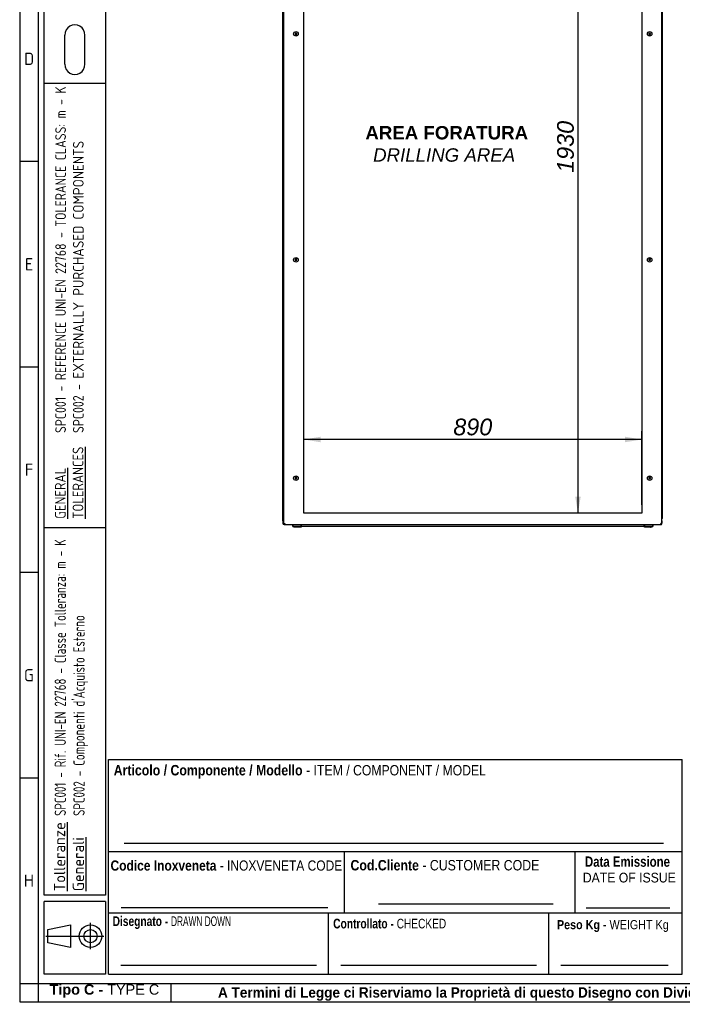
# Model space of a CAD drawing. Extents: x -15 to 412, y 11 to 308.
# Tile 1 of 10: x 6 to 115, y 11 to 173. Entities that reach past the tile are written whole.
import ezdxf
from ezdxf.lldxf.tags import DXFTag

# ---------------------------------------------------------------- set-up
doc = ezdxf.new("R2010")
doc.units = 0
doc.layers.get('0').update_dxf_attribs({"linetype": 'CONTINUOUS'})
for name, color, linetype in [('_TRANSLATION', 7, 'CONTINUOUS'), ('AE00100_03', 7, 'CONTINUOUS'), ('AE00219_03', 7, 'CONTINUOUS'), ('AE00715_01', 7, 'CONTINUOUS'), ('DEFAULT', 7, 'CONTINUOUS'), ('DV6__TRANSLATION', 7, 'CONTINUOUS'), ('F0000000_27', 7, 'CONTINUOUS'), ('F0000000_28', 7, 'CONTINUOUS'), ('M0000000_06', 7, 'CONTINUOUS'), ('M0000000_14', 7, 'CONTINUOUS'), ('M0000000_44', 7, 'CONTINUOUS'), ('M0000000_53', 7, 'CONTINUOUS'), ('M0000000_61', 7, 'CONTINUOUS'), ('SBAVATURE', 7, 'CONTINUOUS')]:
    doc.layers.add(name, color=color, linetype=linetype)
doc.styles.add('SEACAD_ARIAL', font='arial.ttf')
doc.styles.add('SEACAD_ARIAL_NARROW', font='ARIALN.TTF', dxfattribs={"width": 0.8})
doc.styles.add('SEACAD_ARIALB', font='arialbd.ttf', dxfattribs={"width": 0.9})
doc.styles.add('SEACAD_ARIALI', font='ariali.ttf')
doc.styles.add('SEACAD_SOLID_EDGE_ANSI', font='seans.ttf', dxfattribs={"width": 0.9})
doc.styles.add('SEACAD_SOLID_EDGE_ANSIB', font='seansbd.ttf', dxfattribs={"width": 0.9})
tags = doc.linetypes.add('CENTER2', pattern=[28.575, 19.05, -3.175, 3.175, -3.175]).pattern_tags.tags
tags[10:11] = [DXFTag(74, 4), DXFTag(75, 0), DXFTag(340, '0'), DXFTag(46, 0.0), DXFTag(50, 0.0), DXFTag(44, 0.0), DXFTag(45, 0.0)]
tags[8:9] = [DXFTag(74, 4), DXFTag(75, 0), DXFTag(340, '0'), DXFTag(46, 0.0), DXFTag(50, 0.0), DXFTag(44, 0.0), DXFTag(45, 0.0)]
tags[6:7] = [DXFTag(74, 4), DXFTag(75, 0), DXFTag(340, '0'), DXFTag(46, 0.0), DXFTag(50, 0.0), DXFTag(44, 0.0), DXFTag(45, 0.0)]
tags[4:5] = [DXFTag(74, 4), DXFTag(75, 0), DXFTag(340, '0'), DXFTag(46, 0.0), DXFTag(50, 0.0), DXFTag(44, 0.0), DXFTag(45, 0.0)]
doc.dimstyles.new('ISO', dxfattribs={"dimtxt": 2.75, "dimasz": 2.75, "dimexe": 1.375, "dimexo": 1.375, "dimgap": 0.6875, "dimtad": 1, "dimdec": 1, "dimlfac": 16, "dimtxsty": 'SEACAD_ARIAL', "dimblk1": '_SE_FILLED', "dimblk2": '_SE_FILLED', "dimsah": 1, "dimcen": 1.375, "dimazin": 3, "dimtfac": 0.7, "dimtdec": 3, "dimtmove": 0, "dimatfit": 3})

# ---------------------------------------------------------------- blocks, each defined once
blk = doc.blocks.new('SE5')
at = {"layer": 'AE00100_03', "color": 7, "linetype": 'CONTINUOUS'}
for p, q in [((55.06, 213.97), (55.4, 213.97)), ((56.56, 213.97), (56.9, 213.97)), ((104.81, 213.97), (105.15, 213.97)), ((106.31, 213.97), (106.65, 213.97))]:
    blk.add_line(p, q, dxfattribs=at)
for centre, radius, start, end in [((55.06, 213.89), 0.0813, 90, 180), ((55.4, 213.89), 0.0812, 0, 90), ((56.56, 213.89), 0.0813, 90, 180), ((56.9, 213.89), 0.0812, 0, 90), ((104.81, 213.89), 0.0813, 90, 180), ((105.15, 213.89), 0.0813, 0, 90), ((106.31, 213.89), 0.0813, 90, 180), ((106.65, 213.89), 0.0813, 0, 90)]:
    blk.add_arc(centre, radius, start, end, dxfattribs=at)
at = {"layer": 'AE00219_03', "color": 7, "linetype": 'CONTINUOUS'}
for p, q in [((51.73, 206.38), (51.61, 206.31)), ((51.61, 206.31), (51.61, 206.16)), ((51.61, 206.16), (51.73, 206.09)), ((51.86, 206.31), (51.73, 206.38)), ((51.73, 206.09), (51.86, 206.16)), ((51.86, 206.16), (51.86, 206.31)), ((109.98, 206.38), (109.86, 206.31)), ((109.86, 206.31), (109.86, 206.16)), ((109.86, 206.16), (109.98, 206.09)), ((110.11, 206.31), (109.98, 206.38)), ((109.98, 206.09), (110.11, 206.16)), ((110.11, 206.16), (110.11, 206.31)), ((51.73, 170.44), (51.61, 170.37)), ((51.61, 170.37), (51.61, 170.23)), ((51.61, 170.23), (51.73, 170.15)), ((51.86, 170.37), (51.73, 170.44)), ((51.73, 170.15), (51.86, 170.23)), ((51.86, 170.23), (51.86, 170.37)), ((109.98, 170.44), (109.86, 170.37)), ((109.86, 170.37), (109.86, 170.23)), ((109.86, 170.23), (109.98, 170.15)), ((110.11, 170.37), (109.98, 170.44)), ((109.98, 170.15), (110.11, 170.23)), ((110.11, 170.23), (110.11, 170.37)), ((51.73, 133.26), (51.61, 133.18)), ((51.61, 133.18), (51.61, 133.04)), ((51.61, 133.04), (51.73, 132.97)), ((51.86, 133.18), (51.73, 133.26)), ((51.73, 132.97), (51.86, 133.04)), ((51.86, 133.04), (51.86, 133.18)), ((109.98, 133.26), (109.86, 133.18)), ((109.86, 133.18), (109.86, 133.04)), ((109.86, 133.04), (109.98, 132.97)), ((110.11, 133.18), (109.98, 133.26)), ((109.98, 132.97), (110.11, 133.04)), ((110.11, 133.04), (110.11, 133.18)), ((51.73, 97.32), (51.61, 97.25)), ((51.86, 97.25), (51.73, 97.32)), ((109.98, 97.32), (109.86, 97.25)), ((110.11, 97.25), (109.98, 97.32)), ((51.61, 97.25), (51.61, 97.1)), ((51.61, 97.1), (51.73, 97.03)), ((51.73, 97.03), (51.86, 97.1)), ((51.86, 97.1), (51.86, 97.25)), ((109.86, 97.25), (109.86, 97.1)), ((109.86, 97.1), (109.98, 97.03)), ((109.98, 97.03), (110.11, 97.1)), ((110.11, 97.1), (110.11, 97.25))]:
    blk.add_line(p, q, dxfattribs=at)
for centre in [(51.73, 206.24), (109.98, 206.24), (51.73, 170.3), (109.98, 170.3), (51.73, 133.11), (109.98, 133.11), (51.73, 97.17), (109.98, 97.17)]:
    blk.add_circle(centre, 0.375, dxfattribs=at)
at = {"layer": 'AE00715_01', "color": 7, "linetype": 'CONTINUOUS'}
for p, q in [((51.14, 214.86), (51.14, 214.42)), ((51.21, 214.42), (51.14, 214.42)), ((51.33, 215.05), (52.28, 215.05)), ((52.45, 214.42), (51.7, 214.42)), ((53.01, 214.42), (53.01, 214.86)), ((108.7, 214.86), (108.7, 214.42)), ((109.26, 214.42), (110.01, 214.42)), ((109.43, 215.05), (110.39, 215.05)), ((110.49, 214.42), (110.58, 214.42)), ((110.58, 214.42), (110.58, 214.86))]:
    blk.add_line(p, q, dxfattribs=at)
for centre, radius, start, end in [((51.33, 214.86), 0.187, 90, 180), ((52.83, 214.86), 0.188, 0, 11.2405), ((108.89, 214.86), 0.187, 168.1213, 180), ((110.39, 214.86), 0.188, 0, 90)]:
    blk.add_arc(centre, radius, start, end, dxfattribs=at)
for points, knots in [([(52.08, 217.77), (52.02, 217.77), (51.91, 217.76), (51.72, 217.71), (51.52, 217.62), (51.34, 217.49), (51.18, 217.32), (51.03, 217.11), (50.92, 216.88), (50.84, 216.63), (50.78, 216.36), (50.77, 216.08), (50.78, 215.8), (50.84, 215.53), (50.92, 215.27), (51.03, 215.06), (51.11, 214.94), (51.14, 214.89)], [0, 0, 0, 0, 0.0405701, 0.1021252, 0.1637417, 0.2262182, 0.2900482, 0.3552689, 0.4215417, 0.4884078, 0.5554964, 0.6226763, 0.6899855, 0.7575032, 0.8253145, 0.8934686, 0.9376203, 0.9376203, 0.9376203, 0.9376203]), ([(52.85, 214.73), (52.9, 214.77), (52.99, 214.86), (53.12, 215.06), (53.24, 215.29), (53.32, 215.54), (53.37, 215.81), (53.38, 216.09), (53.37, 216.37), (53.31, 216.64), (53.22, 216.9), (53.1, 217.14), (52.95, 217.35), (52.77, 217.52), (52.57, 217.65), (52.36, 217.74), (52.18, 217.77), (52.1, 217.77), (52.08, 217.77)], [0, 0, 0, 0, 0.04808, 0.113357, 0.179666, 0.246548, 0.313641, 0.380824, 0.448141, 0.515669, 0.583495, 0.651663, 0.720009, 0.788042, 0.855049, 0.920394, 0.983926, 1, 1, 1, 1]), ([(109.64, 217.77), (109.59, 217.77), (109.48, 217.76), (109.28, 217.71), (109.09, 217.62), (108.9, 217.49), (108.74, 217.32), (108.6, 217.11), (108.48, 216.88), (108.4, 216.63), (108.35, 216.36), (108.33, 216.08), (108.35, 215.8), (108.4, 215.53), (108.49, 215.27), (108.61, 215.03), (108.73, 214.84), (108.82, 214.76), (108.86, 214.73)], [0, 0, 0, 0, 0.040564, 0.102109, 0.163716, 0.226183, 0.290003, 0.355214, 0.421476, 0.488332, 0.55541, 0.62258, 0.689878, 0.757386, 0.825186, 0.89333, 0.961667, 1, 1, 1, 1]), ([(110.57, 214.89), (110.61, 214.94), (110.69, 215.07), (110.8, 215.29), (110.88, 215.54), (110.93, 215.81), (110.95, 216.09), (110.93, 216.37), (110.87, 216.64), (110.79, 216.9), (110.67, 217.14), (110.51, 217.35), (110.33, 217.52), (110.13, 217.65), (109.92, 217.74), (109.75, 217.77), (109.66, 217.77), (109.64, 217.77)], [0.0621626, 0.0621626, 0.0621626, 0.0621626, 0.1135158, 0.1798126, 0.2466832, 0.3137639, 0.3809354, 0.4482397, 0.5157557, 0.5835693, 0.6517251, 0.7200589, 0.7880795, 0.8550751, 0.9204086, 0.9839288, 1, 1, 1, 1]), ([(52.08, 217.02), (52.09, 217.02), (52.13, 217.01), (52.2, 216.99), (52.3, 216.93), (52.39, 216.84), (52.48, 216.71), (52.56, 216.54), (52.61, 216.36), (52.63, 216.16), (52.63, 215.95), (52.6, 215.75), (52.54, 215.57), (52.46, 215.41), (52.37, 215.29), (52.28, 215.21), (52.18, 215.16), (52.09, 215.14), (52, 215.15), (51.9, 215.19), (51.81, 215.26), (51.71, 215.38), (51.63, 215.53), (51.57, 215.71), (51.53, 215.9), (51.52, 216.11), (51.54, 216.31), (51.58, 216.5), (51.65, 216.67), (51.73, 216.81), (51.83, 216.92), (51.92, 216.98), (52.01, 217.01), (52.05, 217.02), (52.08, 217.02)], [0, 0, 0, 0, 0.015259, 0.050074, 0.081359, 0.111354, 0.143331, 0.174944, 0.206532, 0.238214, 0.26996, 0.301655, 0.333145, 0.364363, 0.395385, 0.426481, 0.458316, 0.492448, 0.531886, 0.564597, 0.595127, 0.627708, 0.659435, 0.691018, 0.72265, 0.754375, 0.786113, 0.817717, 0.84907, 0.880166, 0.911191, 0.942535, 0.975268, 1, 1, 1, 1]), ([(109.64, 217.02), (109.65, 217.02), (109.69, 217.01), (109.77, 216.99), (109.86, 216.93), (109.96, 216.84), (110.05, 216.71), (110.12, 216.54), (110.17, 216.36), (110.19, 216.16), (110.19, 215.95), (110.16, 215.75), (110.1, 215.57), (110.03, 215.41), (109.93, 215.29), (109.84, 215.21), (109.74, 215.16), (109.65, 215.14), (109.56, 215.15), (109.47, 215.19), (109.37, 215.26), (109.27, 215.38), (109.19, 215.53), (109.13, 215.71), (109.09, 215.9), (109.08, 216.11), (109.1, 216.31), (109.14, 216.5), (109.21, 216.67), (109.3, 216.81), (109.39, 216.92), (109.49, 216.98), (109.57, 217.01), (109.62, 217.02), (109.64, 217.02)], [0, 0, 0, 0, 0.015259, 0.050074, 0.081359, 0.111354, 0.143331, 0.174944, 0.206532, 0.238214, 0.26996, 0.301655, 0.333145, 0.364363, 0.395385, 0.426481, 0.458316, 0.492448, 0.531886, 0.564597, 0.595127, 0.627708, 0.659435, 0.691018, 0.72265, 0.754375, 0.786113, 0.817717, 0.84907, 0.880166, 0.911191, 0.942535, 0.975268, 1, 1, 1, 1]), ([(52.28, 215.05), (52.29, 215.05), (52.3, 215.05), (52.31, 215.04), (52.32, 215.04), (52.34, 215.03), (52.35, 215.02), (52.36, 215.01), (52.37, 215), (52.39, 214.98), (52.4, 214.97), (52.41, 214.95), (52.42, 214.94), (52.44, 214.91), (52.46, 214.88), (52.47, 214.86)], [0, 0, 0, 0, 0.125, 0.125, 0.25, 0.25, 0.375, 0.375, 0.5, 0.5, 0.625, 0.625, 0.75, 0.75, 1, 1, 1, 1]), ([(52.86, 214.72), (52.85, 214.72), (52.84, 214.71), (52.82, 214.7), (52.81, 214.69), (52.79, 214.68), (52.78, 214.68), (52.76, 214.68), (52.75, 214.68), (52.73, 214.68), (52.72, 214.68), (52.69, 214.68), (52.68, 214.68), (52.65, 214.69), (52.64, 214.7), (52.62, 214.71), (52.6, 214.72), (52.57, 214.74), (52.55, 214.76), (52.51, 214.79), (52.5, 214.81), (52.49, 214.83), (52.48, 214.85), (52.47, 214.86)], [0.2556398, 0.2556398, 0.2556398, 0.2556398, 0.3125, 0.3125, 0.375, 0.375, 0.4375, 0.4375, 0.5, 0.5, 0.5625, 0.5625, 0.625, 0.625, 0.6875, 0.6875, 0.75, 0.75, 0.875, 0.875, 0.9375, 0.9375, 1, 1, 1, 1]), ([(109.24, 214.86), (109.23, 214.83), (109.21, 214.81), (109.17, 214.76), (109.15, 214.74), (109.11, 214.72), (109.1, 214.71), (109.07, 214.7), (109.06, 214.69), (109.04, 214.68), (109.02, 214.68), (109, 214.68), (108.99, 214.68), (108.96, 214.68), (108.95, 214.68), (108.93, 214.68), (108.92, 214.68), (108.9, 214.69), (108.89, 214.7), (108.87, 214.71), (108.86, 214.72), (108.86, 214.72)], [0, 0, 0, 0, 0.125, 0.125, 0.25, 0.25, 0.3125, 0.3125, 0.375, 0.375, 0.4375, 0.4375, 0.5, 0.5, 0.5625, 0.5625, 0.625, 0.625, 0.6875, 0.6875, 0.7464754, 0.7464754, 0.7464754, 0.7464754]), ([(109.24, 214.86), (109.26, 214.88), (109.27, 214.91), (109.29, 214.94), (109.3, 214.95), (109.32, 214.97), (109.33, 214.98), (109.34, 215), (109.35, 215.01), (109.37, 215.02), (109.37, 215.03), (109.39, 215.04), (109.4, 215.04), (109.42, 215.05), (109.42, 215.05), (109.43, 215.05)], [0, 0, 0, 0, 0.25, 0.25, 0.375, 0.375, 0.5, 0.5, 0.625, 0.625, 0.75, 0.75, 0.875, 0.875, 1, 1, 1, 1])]:
    blk.add_open_spline(points, degree=3, knots=knots, dxfattribs=at)
at = {"layer": 'DV6__TRANSLATION', "color": 7, "linetype": 'CENTER2'}
for p, q in [((53.04, 91.39), (53.04, 212.02)), ((53.04, 212.02), (108.67, 212.02)), ((108.67, 212.02), (108.67, 91.39)), ((108.67, 91.39), (53.04, 91.39))]:
    blk.add_line(p, q, dxfattribs=at)
at = {"layer": 'F0000000_27', "color": 7, "linetype": 'CONTINUOUS'}
for p, q in [((49.73, 89.69), (49.73, 213.72)), ((49.73, 213.72), (49.91, 213.72)), ((49.91, 213.89), (111.81, 213.89)), ((49.91, 213.89), (49.91, 213.89)), ((111.81, 213.89), (111.81, 213.89)), ((111.98, 213.72), (111.81, 213.72)), ((111.98, 89.69), (111.98, 213.72)), ((49.73, 89.69), (49.91, 89.69)), ((49.91, 89.52), (111.81, 89.52)), ((49.91, 89.52), (49.91, 89.52)), ((111.98, 89.69), (111.81, 89.69)), ((111.81, 89.52), (111.81, 89.52))]:
    blk.add_line(p, q, dxfattribs=at)
for centre, radius, start, end in [((49.91, 213.72), 0.175, 90, 180), ((60.78, 213.73), 10.87, 179.1297, 180.0518), ((111.81, 213.72), 0.175, 0, 90), ((102.18, 213.74), 9.63, 359.8886, 0.9299), ((49.91, 89.69), 0.175, 180, 270), ((59.54, 89.67), 9.63, 179.8886, 180.9299), ((102.18, 89.67), 9.63, 359.0701, 0.1114), ((111.81, 89.69), 0.175, 270, 0)]:
    blk.add_arc(centre, radius, start, end, dxfattribs=at)
at = {"layer": 'F0000000_28', "color": 7, "linetype": 'CONTINUOUS'}
for p, q in [((49.58, 213.27), (49.58, 213.64)), ((49.58, 213.27), (49.58, 213.27)), ((49.58, 90.14), (49.58, 213.27)), ((49.58, 213.27), (49.73, 213.27)), ((49.7, 213.27), (49.58, 213.27)), ((49.7, 213.27), (49.7, 213.64)), ((49.7, 213.64), (49.73, 213.64)), ((49.7, 213.27), (49.7, 213.27)), ((49.91, 213.89), (49.83, 213.89)), ((111.98, 213.27), (112.01, 213.27)), ((112.01, 213.27), (111.98, 213.27)), ((112.01, 213.27), (112.01, 213.64)), ((112.01, 212.89), (112.01, 213.27)), ((112.01, 213.27), (112.01, 213.27)), ((112.01, 212.49), (112.01, 212.51)), ((112.01, 212.33), (112.01, 212.37)), ((112.01, 91.03), (112.01, 91.08)), ((112.01, 90.9), (112.01, 90.92)), ((49.7, 90.14), (49.58, 90.14)), ((49.58, 90.14), (49.58, 89.77)), ((49.58, 90.14), (49.58, 90.14)), ((49.58, 90.14), (49.73, 90.14)), ((49.7, 90.14), (49.7, 90.14)), ((49.7, 90.14), (49.7, 89.77)), ((49.7, 89.77), (49.73, 89.77)), ((49.91, 89.52), (49.83, 89.52)), ((112.01, 90.14), (111.98, 90.14)), ((111.98, 90.14), (112.01, 90.14)), ((112.01, 90.14), (112.01, 90.52)), ((112.01, 90.14), (112.01, 90.14)), ((112.01, 90.14), (112.01, 89.77))]:
    blk.add_line(p, q, dxfattribs=at)
for centre, radius, start, end in [((49.83, 213.64), 0.25, 90, 180), ((49.83, 213.64), 0.125, 138.5017, 180), ((111.76, 213.64), 0.25, 0, 35.001), ((49.83, 89.77), 0.25, 180, 270), ((49.83, 89.77), 0.125, 180, 221.5332), ((111.76, 89.77), 0.25, 324.9978, 0)]:
    blk.add_arc(centre, radius, start, end, dxfattribs=at)
at = {"layer": 'M0000000_06', "color": 7, "linetype": 'CONTINUOUS'}
for p, q in [((51.15, 89.52), (51.15, 89.36)), ((51.2, 89.36), (51.2, 89.52)), ((52.61, 89.2), (51.36, 89.2)), ((51.36, 89.16), (51.61, 89.16)), ((51.61, 89.1), (51.61, 89.2)), ((52.54, 89.1), (52.54, 89.2)), ((52.54, 89.16), (52.61, 89.16)), ((52.61, 89.36), (52.61, 89.52)), ((52.61, 89.16), (52.61, 89.36)), ((52.61, 89.16), (52.67, 89.16)), ((52.67, 89.36), (52.67, 89.52)), ((52.67, 89.16), (52.67, 89.36)), ((109.04, 89.52), (109.04, 89.36)), ((109.04, 89.36), (109.04, 89.16)), ((109.11, 89.16), (109.04, 89.16)), ((109.11, 89.52), (109.11, 89.36)), ((109.11, 89.36), (109.11, 89.16)), ((110.36, 89.2), (109.11, 89.2)), ((109.11, 89.16), (109.17, 89.16)), ((109.17, 89.1), (109.17, 89.2)), ((110.11, 89.1), (110.11, 89.2)), ((110.11, 89.16), (110.36, 89.16)), ((110.51, 89.52), (110.51, 89.36)), ((110.56, 89.36), (110.56, 89.52)), ((51.73, 89.08), (51.62, 89.08)), ((52.42, 89.08), (51.73, 89.08)), ((52.53, 89.08), (52.42, 89.08)), ((109.29, 89.08), (109.19, 89.08)), ((109.98, 89.08), (109.29, 89.08)), ((110.09, 89.08), (109.98, 89.08))]:
    blk.add_line(p, q, dxfattribs=at)
for centre, radius, start, end in [((51.36, 89.36), 0.203, 180, 270), ((51.36, 89.36), 0.156, 180, 270), ((110.36, 89.36), 0.156, 270, 0), ((110.36, 89.36), 0.203, 270, 0), ((51.62, 89.1), 0.0156, 180, 270), ((52.53, 89.1), 0.0156, 270, 0), ((109.19, 89.1), 0.0156, 180, 270), ((110.09, 89.1), 0.0156, 270, 0)]:
    blk.add_arc(centre, radius, start, end, dxfattribs=at)
at = {"layer": 'M0000000_14', "color": 7, "linetype": 'CONTINUOUS'}
for p, q in [((49.61, 212.33), (49.61, 91.08)), ((49.73, 212.33), (49.61, 212.33)), ((111.98, 212.33), (112.11, 212.33)), ((112.11, 91.08), (112.11, 212.33)), ((49.73, 91.08), (49.61, 91.08)), ((111.98, 91.08), (112.11, 91.08))]:
    blk.add_line(p, q, dxfattribs=at)
at = {"layer": 'M0000000_44', "color": 7, "linetype": 'CONTINUOUS'}
for p, q in [((49.61, 212.81), (49.61, 212.56)), ((49.68, 212.56), (49.68, 212.81)), ((49.69, 212.81), (49.69, 212.57)), ((112.03, 212.56), (112.03, 212.81)), ((112.03, 212.81), (112.03, 212.57)), ((112.11, 212.81), (112.11, 212.56)), ((49.61, 90.6), (49.61, 90.85)), ((49.68, 90.85), (49.68, 90.6)), ((49.69, 90.6), (49.69, 90.84)), ((112.03, 90.85), (112.03, 90.6)), ((112.03, 90.6), (112.03, 90.84)), ((112.11, 90.6), (112.11, 90.85))]:
    blk.add_line(p, q, dxfattribs=at)
for centre, radius, start, end in [((49.69, 212.81), 0.0781, 53.1301, 180), ((49.84, 212.56), 0.231, 180, 242.6478), ((49.69, 212.81), 0.00312, 0, 180), ((49.84, 212.56), 0.156, 180, 227.1564), ((49.84, 212.57), 0.156, 180, 223.9455), ((112.03, 212.81), 0.0781, 0, 126.8699), ((111.87, 212.57), 0.156, 316.0545, 0), ((111.88, 212.56), 0.231, 297.3522, 0), ((111.88, 212.56), 0.156, 312.8436, 0), ((112.03, 212.81), 0.00313, 0, 180), ((49.84, 90.85), 0.231, 117.3522, 180), ((49.84, 90.85), 0.156, 132.8436, 180), ((49.84, 90.84), 0.156, 136.0545, 180), ((111.88, 90.85), 0.231, 0, 62.6478), ((111.88, 90.85), 0.156, 0, 47.1564), ((111.87, 90.84), 0.156, 0, 43.9455), ((49.69, 90.6), 0.0781, 180, 306.8699), ((49.69, 90.6), 0.00312, 180, 0), ((112.03, 90.6), 0.0781, 233.1301, 0), ((112.03, 90.6), 0.00313, 180, 0)]:
    blk.add_arc(centre, radius, start, end, dxfattribs=at)
at = {"layer": 'M0000000_53', "color": 7, "linetype": 'CONTINUOUS'}
blk.add_line((109.04, 89.2), (52.67, 89.2), dxfattribs=at)
at = {"layer": 'M0000000_61', "color": 7, "linetype": 'CONTINUOUS'}
for p, q in [((51.04, 213.89), (51.04, 214.25)), ((51.04, 214.25), (51.04, 214.25)), ((51.04, 214.25), (51.05, 214.25)), ((51.22, 214.42), (51.69, 214.42)), ((51.22, 214.25), (51.22, 214.42)), ((52.46, 214.42), (109.26, 214.42)), ((110.02, 214.42), (110.49, 214.42)), ((110.49, 214.42), (110.49, 214.25)), ((110.67, 214.25), (110.67, 214.26)), ((110.67, 214.25), (110.67, 213.89))]:
    blk.add_line(p, q, dxfattribs=at)
for centre, radius, start, end in [((51.22, 214.25), 0.175, 90.0029, 179.9971), ((51.21, 203.37), 10.87, 89.9482, 90.8683), ((110.49, 214.25), 0.175, 3.2641, 90), ((110.51, 204.46), 9.79, 89.0833, 90.1028)]:
    blk.add_arc(centre, radius, start, end, dxfattribs=at)
blk = doc.blocks.new('DMBLK157')
at = {"layer": '_TRANSLATION', "linetype": 'CONTINUOUS'}
for points in [[(97.72, 209.27), (98.64, 209.27), (98.18, 212.02)], [(97.72, 94.14), (98.18, 91.39), (98.64, 94.14)]]:
    blk.add_hatch(color=7, dxfattribs=at).paths.add_polyline_path(points)
at = {"layer": '_TRANSLATION', "color": 7, "linetype": 'CONTINUOUS'}
for p, q in [((107.29, 212.02), (96.8, 212.02)), ((98.18, 212.02), (98.18, 91.39)), ((107.29, 91.39), (96.8, 91.39))]:
    blk.add_line(p, q, dxfattribs=at)
at = {"layer": '_TRANSLATION', "color": 7, "linetype": 'CONTINUOUS', "style": 'SEACAD_ARIALI'}
blk.add_text('1930', height=2.75, rotation=90, dxfattribs=at).set_placement((97.49, 147.43))
blk = doc.blocks.new('_SE_FILLED')
at = {"color": 0}
blk.add_line((0, 0), (-1, 0), dxfattribs=at)
blk.add_solid([(0, 0), (-1, -0.1665), (-1, 0.1665), (0, 0)], dxfattribs=at)
blk = doc.blocks.new('DMBLK158')
at = {"layer": '_TRANSLATION', "linetype": 'CONTINUOUS'}
for points in [[(55.79, 103.99), (53.04, 103.53), (55.79, 103.08)], [(105.92, 103.99), (105.92, 103.08), (108.67, 103.53)]]:
    blk.add_hatch(color=7, dxfattribs=at).paths.add_polyline_path(points)
at = {"layer": '_TRANSLATION', "color": 7, "linetype": 'CONTINUOUS'}
for p, q in [((53.04, 92.77), (53.04, 104.91)), ((108.67, 92.77), (108.67, 104.91)), ((108.67, 103.53), (53.04, 103.53))]:
    blk.add_line(p, q, dxfattribs=at)
at = {"layer": '_TRANSLATION', "color": 7, "linetype": 'CONTINUOUS', "style": 'SEACAD_ARIALI'}
blk.add_text('890', height=2.75, dxfattribs=at).set_placement((77.65, 104.22))

msp = doc.modelspace()

# ---------------------------------------------------------------- linework, layer by layer
at = {"color": 7, "linetype": 'CONTINUOUS'}
for p, q in [((6.2345, 287.5885), (6.2345, 10.9591)), ((13.6899, 165.2989), (13.6899, 170.1069)), ((16.961, 165.2989), (16.961, 170.1069)), ((20.3688, 162.1477), (10.2728, 162.1477)), ((9.2632, 149.2738), (6.2345, 149.2738)), ((9.2632, 115.4523), (6.2345, 115.4523)), ((9.2632, 81.6323), (6.2345, 81.6323)), ((115.3627, 15.5023), (115.3627, 50.8402)), ((9.2632, 47.8094), (6.2345, 47.8094)), ((20.8732, 35.6943), (115.3627, 35.6943)), ((65.3142, 27.1127), (94.0877, 27.1127)), ((99.5125, 26.4196), (113.3229, 26.4196)), ((20.8732, 25.5983), (115.3627, 25.5983)), ((57.1127, 15.5023), (57.1127, 25.5983)), ((93.3627, 15.5023), (93.3627, 25.5983)), ((17.9067, 19.6166), (17.9067, 23.9417)), ((10.5658, 21.7792), (20.0693, 21.7792)), ((22.8924, 17.0167), (55.0999, 17.0167)), ((59.1319, 17.0167), (91.3394, 17.0167)), ((95.3723, 17.0167), (113.0498, 17.0167)), ((31.1945, 10.9545), (31.1945, 13.9833)), ((6.2345, 10.9591), (412.092, 10.9591))]:
    msp.add_line(p, q, dxfattribs=at)
msp.add_lwpolyline([(14.582, 19.9256), (10.8748, 20.6979), (10.8748, 22.8605), (14.582, 23.6328), (14.582, 19.9256)], dxfattribs=at)
for radius in [1.8536, 1.0813]:
    msp.add_circle((17.9067, 21.7792), radius, dxfattribs=at)
at = {"layer": 'DEFAULT', "color": 7, "linetype": 'CONTINUOUS'}
for p, q in [((9.2632, 287.5885), (9.2632, 10.9591)), ((10.2728, 28.5002), (10.2728, 283.0453)), ((20.3688, 283.0453), (20.3688, 28.5002)), ((20.3688, 89.0002), (10.2728, 89.0002)), ((20.8732, 15.5023), (20.8732, 50.8402)), ((20.8732, 50.8402), (115.3627, 50.8402)), ((59.7132, 25.5983), (59.7132, 35.6943)), ((97.7132, 25.5983), (97.7132, 35.6943)), ((20.3688, 28.5002), (10.2728, 28.5002)), ((20.3688, 27.5002), (10.2728, 27.5002)), ((10.2728, 15.5002), (10.2728, 27.5002)), ((20.3688, 27.5002), (20.3688, 15.5002)), ((20.3688, 15.5002), (10.2728, 15.5002)), ((20.8732, 15.5023), (115.3627, 15.5023)), ((6.2345, 13.9879), (412.092, 13.9879))]:
    msp.add_line(p, q, dxfattribs=at)
for centre, start, end in [((15.3255, 170.1555), 358.29915, 181.70085), ((15.3255, 165.2503), 178.29915, 1.70085)]:
    msp.add_arc(centre, 1.6363, start, end, dxfattribs=at)
at = {"layer": 'SBAVATURE', "color": 7, "linetype": 'CONTINUOUS'}
for p, q in [((23.4325, 37.0879), (112.2663, 37.0879)), ((22.9681, 26.4745), (56.9736, 26.4745))]:
    msp.add_line(p, q, dxfattribs=at)

# ---------------------------------------------------------------- block references
at = {"layer": '_TRANSLATION'}
msp.add_blockref('SE5', (0, 0), dxfattribs=at)

# ---------------------------------------------------------------- texts
at = {"attachment_point": 8}
for s, insert, char_height, width in [('{\\fSolid Edge ANSI|b0||i0||c0|p34;\\C7;\\H2.019192;\\W1.;D}', (7.7871, 165.1807), 2.019192, 2.524), ('{\\fSolid Edge ANSI|b0||i0||c0|p34;\\C7;\\H2.019192;\\W1.;E}', (7.7852, 131.3592), 2.019192, 2.3978), ('{\\fSolid Edge ANSI|b0||i0||c0|p34;\\C7;\\H2.019192;\\W1.;F}', (7.7833, 97.5377), 2.019192, 2.271601), ('{\\fSolid Edge ANSI|b0||i0||c0|p34;\\C7;\\H2.019192;\\W1.;G}', (7.7575, 63.7163), 2.019192, 2.5871), ('{\\fSolid Edge ANSI|b0||i0||c0|p34;\\C7;\\H2.019192;\\W1.;H}', (7.7594, 29.8948), 2.019192, 2.713299), ('{\\fArial|b1||i0||c0|p34;\\C7;\\H1.7;\\W1.;Tipo C - }{\\fArial|b0||i0||c0|p34;\\C7;\\H1.7;\\W1.;TYPE C}', (20.1864, 11.6341), 1.7, 18.158685), ('{\\fArial|b1||i0||c0|p34;\\C7;\\H1.7;\\W0.94;A Termini di Legge ci Riserviamo la Proprietà di questo Disegno con Divieto di Riprodurlo e di Renderlo Comunque Noto a Terzi Senza Nostra Autorizzazione}', (122.3664, 11.137), 1.7, 175.011409)]:
    msp.add_mtext(s, dxfattribs=dict(at, insert=insert, char_height=char_height, width=width))
at = {"attachment_point": 1, "rotation": 90}
for s, insert, char_height, width in [('{\\fSolid Edge ANSI|b0|i0|c0|p34;\\W0.84600x;\\C7;SPC001 - REFERENCE UNI-EN 22768 - TOLERANCE CLASS: m - K}\\P{\\fSolid Edge ANSI|b0|i0|c0|p34;\\W0.84600x;\\C7;SPC002 - }{\\fSolid Edge ANSI|b0|i0|c0|p34;\\W0.94000x;\\C7;EXTERNALLY PURCHASED COMPONENTS}', (12.1007, 104.6046), 1.75, 56.681326), ('{\\fSolid Edge ANSI|b1|i0|c0|p34;\\L\\C7;Tolleranze}\\P{\\fSolid Edge ANSI|b1|i0|c0|p34;\\L\\C7;Generali}', (11.8901, 29.1688), 1.85, 10.939448)]:
    msp.add_mtext(s, dxfattribs=dict(at, insert=insert, char_height=char_height, width=width))
for s, insert, char_height, width, style in [('{\\fSolid Edge ANSI|b0|i0|c0|p34;\\L\\C7;GENERAL}\\P{\\fSolid Edge ANSI|b0|i0|c0|p34;\\L\\C7;TOLERANCES}\\P', (12.0476, 90.4853), 1.75, 12.632031, 'SEACAD_SOLID_EDGE_ANSI'), ("{\\fSolid Edge ANSI|b1|i0|c0|p34;\\W0.82000x;\\C7;SPC001 - Rif. UNI-EN 22768 - Classe Tolleranza: m - K}\\P{\\fSolid Edge ANSI|b1|i0|c0|p34;\\W0.82000x;\\C7;SPC002 - Componenti d'Acquisto Esterno}", (11.9999, 41.5712), 1.85, 46.587945, 'SEACAD_SOLID_EDGE_ANSIB')]:
    msp.add_mtext(s, dxfattribs=dict(at, insert=insert, char_height=char_height, width=width, style=style))
for s, insert, char_height, width, attachment_point, style in [('{\\fArial|b1||i0||c0|p34;\\C7;\\H1.7163132;\\W0.846;Articolo / Componente / Modello}{\\fArial|b0||i0||c0|p34;\\C7;\\H1.7163132;\\W0.846; - ITEM}{\\fArial|b0||i0||c0|p34;\\C7;\\H1.7;\\W0.846; / COMPONENT / MODEL}', (21.7198, 47.7193), 1.7163132, 61.387499, 7, 'SEACAD_ARIAL'), ('{\\fArial|b1||i0||c0|p34;\\C7;\\H1.67;\\W0.846;Codice Inoxveneta}{\\fArial|b0||i0||c0|p34;\\C7;\\H1.67;\\W0.846; - INOXVENETA CODE}', (21.1956, 32.5427), 1.67, 38.232355, 7, 'SEACAD_ARIAL'), ('{\\fArial|b1||i0||c0|p34;\\C7;\\H1.7163132;\\W0.846;Cod.Cliente}{\\fArial|b0||i0||c0|p34;\\C7;\\H1.7163132;\\W0.846; - CUSTOMER CODE}', (60.7144, 32.5724), 1.7163132, 31.526466, 7, 'SEACAD_ARIAL'), ('{\\fArial|b1||i0||c0|p34;\\C7;\\H1.7;\\W0.792;Data Emissione}', (99.3241, 33.1732), 1.7, 14.357393, 7, 'SEACAD_ARIALB'), ('{\\fArial|b0||i0||c0|p34;\\C7;\\H1.6;\\W0.9;DATE OF ISSUE}', (98.9778, 30.5903), 1.6, 15.116546, 7, 'SEACAD_ARIAL'), ('{\\fArial|b1||i0||c0|p34;\\C7;\\H1.6;\\W0.752;Disegnato - }{\\fArial Narrow|b0||i0||c0|p34;\\C7;\\H1.5875;\\W0.752;\\T1.;DRAWN DOWN}', (31.2845, 22.9505), 1.6, 19.881166, 8, 'SEACAD_ARIAL_NARROW'), ('{\\fArial|b1||i0||c0|p34;\\C7;\\H1.6;\\W0.752;Controllato - }{\\fArial|b0||i0||c0|p34;\\C7;\\H1.5875;\\W0.752;\\T1.;CHECKED}{\\fArial|b1||i0||c0|p34;\\C7;\\H1.6;\\W0.752; }', (67.1717, 23.0261), 1.6, 18.832867, 8, 'SEACAD_ARIALB'), ('{\\fArial|b1||i0||c0|p34;\\C7;\\H1.5;\\W0.846;Peso Kg}{\\fArial|b0||i0||c0|p34;\\C7;\\H1.5;\\W0.846; - WEIGHT Kg}', (94.7121, 22.4585), 1.5, 18.732777, 7, 'SEACAD_ARIAL')]:
    msp.add_mtext(s, dxfattribs=dict(insert=insert, char_height=char_height, width=width, attachment_point=attachment_point, style=style))
at = {"layer": '_TRANSLATION', "insert": (76.1398, 152.1804), "char_height": 2.2, "width": 30.578523, "attachment_point": 5}
msp.add_mtext('{\\fArial|b0||i0||c0|p34;\\C7;\\H2.2;\\W1.; }{\\fArial|b1||i0||c0|p34;\\C7;\\H2.2;\\W1.;AREA FORATURA \\P}{\\fArial|b0||i1||c0|p34;\\C7;\\H2.2;\\W1.;DRILLING AREA}', dxfattribs=at)

# ---------------------------------------------------------------- dimensions: what is measured, and where the dimension line sits
at = {"layer": '_TRANSLATION', "color": 7, "linetype": 'CONTINUOUS'}
dim = msp.add_linear_dim(base=(98.1798, 212.0171), p1=(108.6698, 212.0171), p2=(108.6698, 91.3921), angle=270, text='\\A1;<>', dimstyle='ISO', dxfattribs=at)
dim.commit()
dim.dimension.update_dxf_attribs({"geometry": 'DMBLK157', "text_midpoint": (98.1798, 151.7046), "dimtype": 161})
dim = msp.add_linear_dim(base=(53.0448, 103.5343), p1=(108.6698, 91.3921), p2=(53.0448, 91.3921), text='\\A1;<>', dimstyle='ISO', dxfattribs=at)
dim.commit()
dim.dimension.update_dxf_attribs({"geometry": 'DMBLK158', "text_midpoint": (80.8573, 103.5343), "dimtype": 160})

doc.saveas('drawing.dxf')
